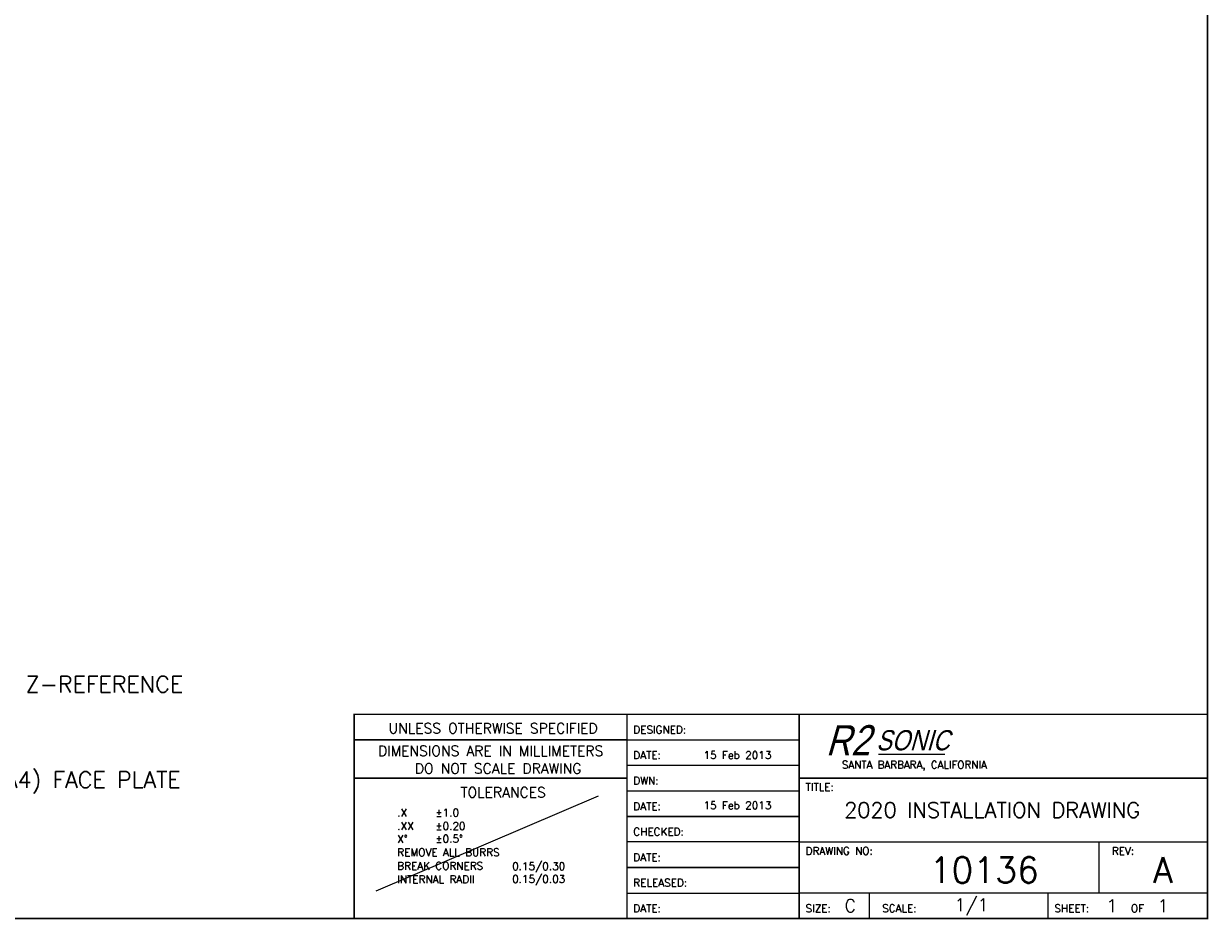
# Model space of a CAD drawing. Header units: inches. Extents: x -113 to 421, y -213 to 194.
# Tile 2 of 3: x 185 to 421, y -213 to -35. Entities that reach past the tile are written whole.
import ezdxf
from ezdxf.enums import TextEntityAlignment as Align

# ---------------------------------------------------------------- set-up
doc = ezdxf.new("R2010")
doc.units = ezdxf.units.IN
doc.header["$LTSCALE"] = 12
doc.header["$MEASUREMENT"] = 0
doc.layers.add('dim', color=1, linetype='Continuous')
doc.layers.add('Sheet', color=7, linetype='Continuous')
doc.styles.get("Standard").update_dxf_attribs({"font": 'simplex.shx'})
doc.styles.add('Title', font='swissck.ttf', dxfattribs={"oblique": 16})

# ---------------------------------------------------------------- blocks, each defined once
blk = doc.blocks.new('mCsheet')
at = {"layer": 'Sheet'}
for p, q in [((-382.27, 22.86), (-347.98, 22.86)), ((-382.27, 12.7), (-347.98, 12.7)), ((-347.98, 2.54), (-382.27, 2.54)), ((-382.27, -7.62), (-347.98, -7.62))]:
    blk.add_line(p, q, dxfattribs=at)
at = {"layer": 'Sheet', "const_width": 0.305}
blk.add_lwpolyline([(-800.1, -12.7), (-266.7, -12.7), (-266.7, 393.7), (-800.1, 393.7)], close=True, dxfattribs=at)
at = {"layer": 'Sheet'}
for points, const_width in [([(-347.98, 27.94), (-436.57, 27.94), (-436.57, -12.7)], 0.305), ([(-382.27, -12.7), (-382.27, 27.94)], 0.305), ([(-347.98, 27.94), (-266.7, 27.94)], 0.305), ([(-347.98, 27.94), (-347.98, -12.7)], 0.305), ([(-436.57, 22.86), (-382.27, 22.86)], 0.305), ([(-332.24, 19.97), (-318.98, 19.97)], 0.255), ([(-347.98, 17.78), (-382.27, 17.78)], 0.305), ([(-382.27, 15.24), (-436.57, 15.24)], 0.305), ([(-347.98, 15.24), (-266.7, 15.24)], 0.305), ([(-347.98, 7.62), (-382.27, 7.62)], 0.305), ([(-266.7, 2.54), (-347.98, 2.54)], 0.305), ([(-288.29, 2.54), (-288.29, -7.62)], 0.305), ([(-347.98, -2.54), (-382.27, -2.54)], 0.305), ([(-266.7, -7.62), (-347.98, -7.62)], 0.305), ([(-334.01, -7.62), (-334.01, -12.7)], 0.305), ([(-298.45, -7.62), (-298.45, -12.7)], 0.305)]:
    blk.add_lwpolyline(points, dxfattribs=dict(at, const_width=const_width))
for s, height, p in [('UNLESS OTHERWISE SPECIFIED', 2.032, (-408.91, 25.15)), ('DIMENSIONS ARE IN MILLIMETERS', 2.032, (-409.41, 20.65)), ('DO NOT SCALE DRAWING', 2.032, (-407.91, 17.16)), ('SANTA BARBARA, CALIFORNIA', 1.5059, (-325.05, 17.67)), ('TOLERANCES', 2.032, (-406.91, 12.41))]:
    blk.add_text(s, height=height, dxfattribs=at).set_placement(p, align=Align.MIDDLE)
for s, p in [('DESIGNED:', (-381, 24.13)), ('DATE:', (-381, 19.05)), ('DWN:', (-381, 13.97)), ('TITLE:', (-346.71, 12.7)), ('DATE:', (-381, 8.89)), ('.X', (-427.99, 7.62)), ('.XX', (-427.99, 4.93)), ('CHECKED:', (-381, 3.81)), ('X%%D', (-427.99, 2.39)), ('REMOVE ALL BURRS', (-427.99, -0.29)), ('DATE:', (-381, -1.27)), ('DRAWING NO:', (-346.71, 0)), ('REV:', (-285.75, 0)), ('BREAK CORNERS', (-427.99, -2.98)), ('INTERNAL RADII', (-427.99, -5.66)), ('RELEASED:', (-381, -6.35)), ('DATE:', (-381, -11.43)), ('SIZE:', (-346.71, -11.43)), ('SCALE:', (-331.47, -11.43)), ('SHEET:', (-297.18, -11.43)), ('OF', (-281.94, -11.43))]:
    blk.add_text(s, height=1.524, dxfattribs=at).set_placement(p)
at = {"layer": 'Sheet', "style": 'Title', "oblique": 16}
for s, height, p in [('R2', 6.024, (-342.7, 19.75)), ('SONIC', 4.016, (-332.64, 20.77))]:
    blk.add_text(s, height=height, dxfattribs=at).set_placement(p)
at = {"layer": 'Sheet'}
for tag, p in [('2_SIGNATURES', (-367.03, 24.13)), ('2_SIGNATURES', (-367.03, 19.05)), ('2_SIGNATURES', (-367.03, 14.13)), ('2_SIGNATURES', (-367.03, 9.05)), ('3_TOLERANCES', (-420.4, 7.62)), ('3_TOLERANCES', (-420.4, 4.93)), ('2_SIGNATURES', (-367.03, 3.97)), ('3_TOLERANCES', (-420.4, 2.39)), ('2_SIGNATURES', (-367.03, -1.11)), ('3_TOLERANCES', (-405.13, -3.05)), ('3_TOLERANCES', (-405.13, -5.59)), ('2_SIGNATURES', (-367.03, -6.19)), ('2_SIGNATURES', (-367.03, -11.27))]:
    blk.add_attdef(tag, p, '', height=1.52, dxfattribs=at)
for height, p in [(3.05, (-309.57, 8.89)), (5.08, (-311.15, -3.05)), (5.08, (-275.59, -3.05)), (2.54, (-337.82, -10.16)), (2.54, (-313.69, -10.16)), (2.54, (-285.75, -10.16)), (2.54, (-275.59, -10.16))]:
    blk.add_attdef('1_TITLEBLOCK', text='', height=height, dxfattribs=at).set_placement(p, align=Align.MIDDLE)

msp = doc.modelspace()

# ---------------------------------------------------------------- linework, layer by layer
at = {"layer": 'Sheet'}
msp.add_line((255.24, -207.51), (299.5, -188.61), dxfattribs=at)

# ---------------------------------------------------------------- block references
ref = msp.add_blockref('mCsheet', (687.41, -200.35))
ref.add_attrib('1_TITLEBLOCK', '2020 INSTALLATION DRAWING', dxfattribs={"layer": 'Sheet', "height": 3.048}).set_placement((377.84, -191.46), align=Align.MIDDLE)
ref.add_attrib('1_TITLEBLOCK', '10136', dxfattribs={"layer": 'Sheet', "height": 5.08}).set_placement((376.26, -203.4), align=Align.MIDDLE)
ref.add_attrib('1_TITLEBLOCK', 'A', dxfattribs={"layer": 'Sheet', "height": 5.08}).set_placement((411.82, -203.4), align=Align.MIDDLE)
ref.add_attrib('1_TITLEBLOCK', 'C', dxfattribs={"layer": 'Sheet', "height": 2.54}).set_placement((349.59, -210.51), align=Align.MIDDLE)
ref.add_attrib('1_TITLEBLOCK', '1/1', dxfattribs={"layer": 'Sheet', "height": 2.54}).set_placement((373.72, -210.51), align=Align.MIDDLE)
ref.add_attrib('1_TITLEBLOCK', '1', dxfattribs={"layer": 'Sheet', "height": 2.54}).set_placement((401.66, -210.51), align=Align.MIDDLE)
ref.add_attrib('1_TITLEBLOCK', '1', dxfattribs={"layer": 'Sheet', "height": 2.54}).set_placement((411.82, -210.51), align=Align.MIDDLE)
ref.add_attrib('2_SIGNATURES', '15 Feb 2013', (320.38, -181.3), dxfattribs={"layer": 'Sheet', "height": 1.524})
ref.add_attrib('2_SIGNATURES', '15 Feb 2013', (320.38, -191.3), dxfattribs={"layer": 'Sheet', "height": 1.524})
ref.add_attrib('3_TOLERANCES', '%%P1.0', (267.01, -192.73), dxfattribs={"layer": 'Sheet', "height": 1.524})
ref.add_attrib('3_TOLERANCES', '%%P0.20', (267.01, -195.41), dxfattribs={"layer": 'Sheet', "height": 1.524})
ref.add_attrib('3_TOLERANCES', '%%P0.5%%D', (267.01, -197.95), dxfattribs={"layer": 'Sheet', "height": 1.524})
ref.add_attrib('3_TOLERANCES', '0.15/0.30', (282.28, -203.4), dxfattribs={"layer": 'Sheet', "height": 1.524})
ref.add_attrib('3_TOLERANCES', '0.15/0.03', (282.28, -205.94), dxfattribs={"layer": 'Sheet', "height": 1.524})

# ---------------------------------------------------------------- texts
at = {"layer": 'dim', "char_height": 3.25, "attachment_point": 1}
for s, insert in [('\\A1;Z-REFERENCE', (185.47, -164.81)), ('\\A1;STAINLESS STEEL (A4) FACE PLATE', (139.98, -183.82))]:
    msp.add_mtext(s, dxfattribs=dict(at, insert=insert))

doc.saveas('drawing.dxf')
